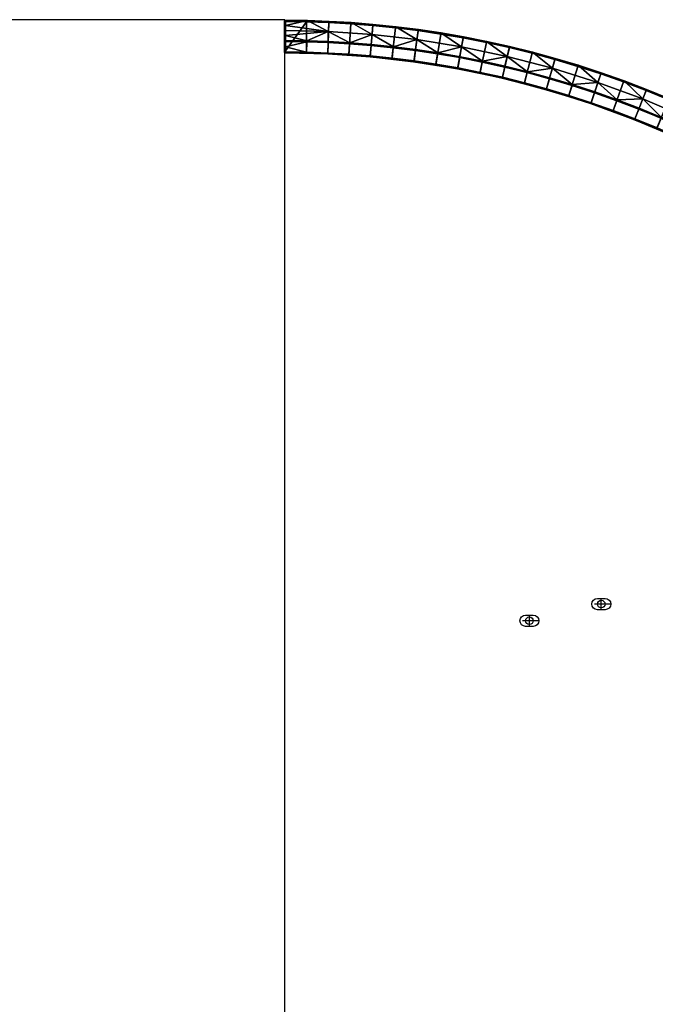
# Model space of a CAD drawing. Header units: millimetres. Extents: x -5762 to -1358, y 814 to 2464.
# Tile 10 of 27: x -4937 to -4517, y 1814 to 2464. Entities that reach past the tile are written whole.
import ezdxf

# ---------------------------------------------------------------- set-up
doc = ezdxf.new("R2010")
doc.units = ezdxf.units.MM
doc.header["$MEASUREMENT"] = 0
doc.layers.add('Predefinito', color=7, linetype='Continuous', true_color=0x000000)

msp = doc.modelspace()

# ---------------------------------------------------------------- linework, layer by layer
at = {"layer": 'Predefinito'}
for p, q in [((-4552.53, 2075.38, -61.99), (-4552.53, 2081.87, -61.99)), ((-4546.78, 2078.69, -61.99), (-4557.07, 2078.69, -61.99)), ((-4594.29, 2067.69, -61.99), (-4604.58, 2067.69, -61.99)), ((-4600.04, 2064.39, -61.99), (-4600.04, 2070.87, -61.99))]:
    msp.add_line(p, q, dxfattribs=at)
at = {"layer": 'Predefinito', "color": 1, "true_color": 0xff0000}
msp.add_lwpolyline([(-5111.62, 1639.46), (-4761.57, 1639.46), (-4761.57, 2464.43), (-5111.62, 2464.43)], close=True, dxfattribs=at)
at = {"layer": 'Predefinito'}
for points in [[(-4550.03, 2074.94), (-4555.03, 2074.94, -1), (-4555.03, 2082.44), (-4550.03, 2082.44, -1)], [(-4597.54, 2063.94), (-4602.54, 2063.94, -1), (-4602.54, 2071.44), (-4597.54, 2071.44, -1)]]:
    msp.add_lwpolyline(points, format="xyb", close=True, dxfattribs=at)
for centre in [(-4552.53, 2078.69, -61.99), (-4600.04, 2067.69, -61.99)]:
    msp.add_circle(centre, 2.5, dxfattribs=at)

# ---------------------------------------------------------------- meshes
mesh = msp.add_polyface(dxfattribs=at)
corners = [(-4761.71, 2463.23), (-4761.71, 2443.08), (-4747.12, 2463.06), (-4761.11, 2463.98, -0.97), (-4761.21, 2463.98, -0.96), (-4761.27, 2463.97, -0.95), (-4761.16, 2463.98, -0.97), (-4761.32, 2463.95, -0.93), (-4746.65, 2463.81, -0.97), (-4761.37, 2463.94, -0.91), (-4761.42, 2463.92, -0.88), (-4761.47, 2463.89, -0.85), (-4761.51, 2463.86, -0.81), (-4761.56, 2463.83, -0.77), (-4761.59, 2463.79, -0.73), (-4761.65, 2463.72, -0.63), (-4761.63, 2463.76, -0.68), (-4761.67, 2463.68, -0.58), (-4761.69, 2463.63, -0.52), (-4761.7, 2463.59, -0.47), (-4747.12, 2463.06), (-4761.71, 2463.55, -0.42), (-4761.71, 2463.51, -0.37), (-4761.71, 2463.23), (-4761.11, 2460.64, -14.61), (-4732.81, 2456.58, -28.49), (-4761.11, 2457.29, -28.26), (-4761.16, 2463.98, -0.97), (-4761.11, 2463.98, -0.97), (-4761.11, 2460.64, -14.61), (-4761.21, 2463.98, -0.96), (-4761.11, 2457.29, -28.26), (-4761.22, 2450.58, -55.54), (-4761.67, 2450.23, -55.45), (-4761.7, 2450.12, -55.43), (-4761.69, 2463.63, -0.52), (-4761.33, 2450.55, -55.53), (-4761.27, 2463.97, -0.95), (-4761.37, 2463.94, -0.91), (-4761.32, 2463.95, -0.93), (-4761.44, 2450.5, -55.52), (-4761.47, 2463.89, -0.85), (-4761.42, 2463.92, -0.88), (-4761.54, 2450.42, -55.5), (-4761.56, 2463.83, -0.77), (-4761.51, 2463.86, -0.81), (-4761.61, 2450.33, -55.48), (-4761.63, 2463.76, -0.68), (-4761.59, 2463.79, -0.73), (-4761.67, 2463.68, -0.58), (-4761.65, 2463.72, -0.63), (-4761.7, 2463.59, -0.47), (-4761.71, 2463.55, -0.42), (-4761.71, 2450.01, -55.4), (-4761.71, 2463.51, -0.37)]
mesh.append_faces([[corners[k] for k in face] for face in [(0, 1, 2, 2), (3, 4, 5, 5), (6, 4, 3, 3), (5, 7, 3, 3), (8, 9, 10, 10), (8, 10, 11, 11), (12, 13, 8, 8), (12, 8, 11, 11), (14, 8, 13, 13), (15, 8, 16, 16), (8, 15, 17, 17), (8, 18, 19, 19), (20, 19, 21, 21), (8, 17, 18, 18), (22, 20, 21, 21), (22, 23, 20, 20), (16, 8, 14, 14), (24, 25, 26, 26), (27, 28, 29, 29), (29, 30, 27, 27), (31, 30, 29, 29), (31, 32, 30, 30), (33, 34, 35, 35), (32, 36, 37, 37), (37, 30, 32, 32), (36, 38, 39, 39), (36, 39, 37, 37), (40, 41, 42, 42), (43, 44, 45, 45), (43, 45, 41, 41), (40, 42, 38, 38), (46, 47, 48, 48), (33, 49, 50, 50), (46, 50, 47, 47), (51, 34, 52, 52), (52, 53, 54, 54), (51, 35, 34, 34), (49, 33, 35, 35), (43, 48, 44, 44)]])
mesh = msp.add_polyface(dxfattribs=at)
corners = [(-4732.54, 2462.57), (-4747.12, 2463.06), (-4747.14, 2442.31), (-4733.17, 2441.83), (-4761.71, 2443.08), (-4747.14, 2442.31, -55.4), (-4733.17, 2441.83), (-4747.14, 2442.31), (-4733.17, 2441.83, -55.4), (-4761.11, 2463.98, -0.97), (-4761.32, 2463.95, -0.93), (-4746.65, 2463.81, -0.97), (-4761.37, 2463.94, -0.91), (-4732.2, 2463.31, -0.97), (-4747.12, 2463.06), (-4732.54, 2462.57), (-4761.7, 2463.59, -0.47), (-4733.14, 2442.43, -56), (-4747.12, 2442.91, -56), (-4746.97, 2449.84, -56), (-4732.83, 2449.36, -56), (-4732.81, 2456.58, -28.49), (-4732.8, 2449.94, -55.54), (-4746.95, 2450.42, -55.54), (-4761.11, 2453.94, -41.9), (-4761.11, 2453.94, -41.9), (-4761.11, 2457.29, -28.26), (-4761.11, 2460.64, -14.61), (-4746.65, 2463.81, -0.97), (-4732.2, 2463.31, -0.97), (-4761.11, 2463.98, -0.97), (-4733.2, 2442.21, -55.96), (-4747.12, 2442.91, -56), (-4733.14, 2442.43, -56), (-4761.11, 2442.97, -55.99), (-4747.12, 2442.91, -56), (-4761.11, 2442.86, -55.96), (-4761.11, 2442.75, -55.9), (-4733.21, 2442.01, -55.82), (-4761.11, 2442.66, -55.82), (-4761.11, 2442.75, -55.9), (-4761.11, 2442.49, -55.51), (-4761.11, 2442.52, -55.62), (-4733.22, 2441.88, -55.62), (-4761.11, 2442.52, -55.62), (-4761.11, 2442.58, -55.73), (-4761.11, 2442.49, -55.51), (-4733.22, 2441.88, -55.62), (-4747.14, 2442.31, -55.4), (-4761.11, 2442.58, -55.73), (-4733.17, 2441.83, -55.4), (-4747.14, 2442.31, -55.4), (-4733.22, 2441.88, -55.62), (-4761.11, 2450.56, -55.63), (-4761.11, 2450.59, -55.54), (-4746.95, 2450.42, -55.54), (-4732.86, 2449.86, -55.72), (-4746.95, 2450.42, -55.54), (-4732.8, 2449.94, -55.54), (-4761.11, 2450.56, -55.63), (-4746.95, 2450.42, -55.54), (-4732.86, 2449.86, -55.72), (-4761.11, 2450.52, -55.72), (-4761.11, 2450.56, -55.63), (-4732.86, 2449.86, -55.72), (-4761.11, 2450.46, -55.8), (-4732.86, 2449.73, -55.87), (-4761.11, 2450.38, -55.87), (-4761.11, 2450.46, -55.8), (-4761.11, 2450.11, -55.99), (-4732.87, 2449.55, -55.97), (-4746.97, 2449.84, -56), (-4761.11, 2450.3, -55.93), (-4732.83, 2449.36, -56), (-4746.97, 2449.84, -56), (-4732.87, 2449.55, -55.97)]
mesh.append_faces([[corners[k] for k in face] for face in [(0, 1, 2, 3), (1, 4, 2, 2), (5, 6, 7, 7), (8, 6, 5, 5), (9, 10, 11, 11), (10, 12, 11, 11), (13, 11, 14, 15), (16, 14, 11, 11), (17, 18, 19, 20), (21, 22, 23, 23), (23, 24, 21, 21), (25, 26, 21, 21), (21, 27, 28, 28), (21, 28, 29, 29), (27, 30, 28, 28), (31, 32, 33, 33), (34, 35, 31, 31), (36, 34, 31, 31), (37, 36, 31, 31), (38, 37, 31, 31), (39, 40, 38, 38), (41, 42, 43, 43), (44, 45, 43, 43), (46, 47, 48, 48), (49, 39, 38, 38), (50, 51, 52, 52), (43, 49, 38, 38), (53, 54, 55, 55), (56, 57, 58, 58), (59, 60, 61, 61), (62, 63, 64, 64), (65, 62, 64, 64), (66, 65, 64, 64), (67, 68, 66, 66), (69, 70, 71, 71), (72, 67, 66, 66), (73, 74, 75, 75), (75, 72, 66, 66)]])
mesh = msp.add_polyface(dxfattribs=at)
corners = [(-4761.71, 2443.08, -27.7), (-4761.71, 2463.23), (-4761.71, 2450.01, -55.4), (-4761.11, 2453.94, -41.9), (-4746.95, 2450.42, -55.54), (-4761.11, 2450.59, -55.54), (-4761.11, 2453.94, -41.9), (-4761.11, 2450.59, -55.54), (-4761.22, 2450.58, -55.54), (-4761.11, 2457.29, -28.26), (-4761.65, 2463.72, -0.63), (-4761.61, 2450.33, -55.48), (-4761.67, 2450.23, -55.45), (-4761.7, 2450.12, -55.43), (-4761.71, 2450.01, -55.4), (-4761.71, 2463.55, -0.42), (-4761.47, 2463.89, -0.85), (-4761.44, 2450.5, -55.52), (-4761.54, 2450.42, -55.5), (-4761.37, 2463.94, -0.91), (-4761.33, 2450.55, -55.53), (-4761.59, 2463.79, -0.73), (-4761.11, 2450.3, -55.93), (-4732.87, 2449.55, -55.97), (-4761.11, 2450.2, -55.97), (-4761.34, 2450.53, -55.6), (-4761.25, 2450.38, -55.86), (-4761.44, 2450.4, -55.72), (-4761.51, 2450.22, -55.8), (-4761.64, 2450.2, -55.61), (-4761.58, 2450.36, -55.54), (-4761.31, 2450.21, -55.93), (-4761.44, 2450.5, -55.52), (-4761.33, 2450.55, -55.53), (-4761.44, 2450.5, -55.52), (-4761.22, 2450.58, -55.54), (-4761.33, 2450.55, -55.53), (-4761.54, 2450.42, -55.5), (-4761.61, 2450.33, -55.48), (-4761.54, 2450.42, -55.5), (-4761.11, 2450.56, -55.63), (-4761.22, 2450.58, -55.54), (-4761.11, 2450.59, -55.54), (-4761.11, 2450.52, -55.72), (-4761.11, 2450.46, -55.8), (-4761.11, 2450.38, -55.87), (-4761.11, 2450.3, -55.93), (-4761.61, 2450.33, -55.48), (-4761.7, 2450.12, -55.43), (-4761.67, 2450.23, -55.45), (-4761.69, 2450.01, -55.56), (-4761.54, 2450.01, -55.82), (-4761.63, 2450.01, -55.7), (-4761.41, 2450.01, -55.92), (-4761.11, 2450.2, -55.97), (-4761.11, 2450.11, -55.99), (-4761.27, 2450.01, -55.98), (-4761.67, 2450.23, -55.45), (-4761.71, 2463.23), (-4761.71, 2463.51, -0.37), (-4761.71, 2450.01, -55.4)]
mesh.append_faces([[corners[k] for k in face] for face in [(0, 1, 2, 2), (3, 4, 5, 5), (6, 7, 8, 8), (9, 6, 8, 8), (10, 11, 12, 12), (13, 14, 15, 15), (16, 17, 18, 18), (17, 19, 20, 20), (11, 21, 18, 18), (22, 23, 24, 24), (25, 26, 27, 27), (28, 29, 30, 27), (31, 28, 27, 26), (25, 32, 33, 33), (27, 34, 25, 25), (35, 25, 36, 36), (37, 30, 38, 38), (34, 27, 39, 39), (30, 37, 27, 27), (40, 41, 42, 42), (40, 25, 35, 35), (43, 44, 25, 25), (43, 25, 40, 40), (26, 44, 45, 45), (45, 46, 26, 26), (25, 44, 26, 26), (47, 30, 29, 29), (29, 48, 49, 49), (50, 48, 29, 29), (28, 51, 52, 29), (26, 46, 31, 31), (31, 53, 51, 28), (31, 46, 54, 54), (54, 55, 31, 31), (31, 55, 56, 56), (53, 31, 56, 56), (29, 57, 47, 47), (58, 59, 60, 60)]])
mesh = msp.add_polyface(dxfattribs=at)
corners = [(-4761.11, 2442.48), (-4761.71, 2443.08), (-4761.67, 2442.86), (-4761.71, 2450.01, -55.4), (-4761.71, 2446.55, -55.4), (-4761.71, 2443.08, -27.7), (-4761.71, 2443.08, -55.4), (-4761.71, 2443.08), (-4761.71, 2463.23), (-4761.41, 2450.01, -55.92), (-4761.54, 2443.08, -55.82), (-4761.54, 2450.01, -55.82), (-4761.69, 2450.01, -55.56), (-4761.63, 2450.01, -55.7), (-4761.69, 2443.08, -55.56), (-4761.63, 2443.08, -55.7), (-4761.71, 2446.55, -55.4), (-4761.71, 2450.01, -55.4), (-4761.71, 2446.55, -55.4), (-4761.71, 2443.08, -55.4), (-4761.41, 2443.08, -55.92), (-4761.71, 2443.08, -27.7), (-4761.71, 2443.08, -55.4), (-4761.7, 2442.97, -55.4), (-4761.67, 2442.86), (-4761.67, 2442.86, -55.4), (-4761.61, 2442.75, -55.4), (-4761.54, 2442.66), (-4761.54, 2442.66, -55.4), (-4761.44, 2442.58, -55.4), (-4761.33, 2442.52, -55.4), (-4761.33, 2442.52), (-4761.71, 2443.08), (-4761.71, 2443.08, -27.7), (-4761.7, 2450.12, -55.43), (-4761.69, 2450.01, -55.56), (-4761.71, 2450.01, -55.4), (-4761.64, 2450.2, -55.61), (-4761.63, 2450.01, -55.7), (-4761.41, 2442.65, -55.7), (-4761.55, 2442.69, -55.51), (-4761.64, 2442.87, -55.6), (-4761.5, 2442.85, -55.79), (-4761.7, 2442.97, -55.4), (-4761.71, 2443.08, -55.4), (-4761.69, 2443.08, -55.56), (-4761.69, 2443.08, -55.56), (-4761.63, 2443.08, -55.7), (-4761.67, 2442.86, -55.4), (-4761.7, 2442.97, -55.4), (-4761.63, 2443.08, -55.7), (-4761.54, 2443.08, -55.82), (-4761.54, 2443.08, -55.82), (-4761.41, 2443.08, -55.92), (-4761.31, 2442.87, -55.92), (-4761.61, 2442.75, -55.4), (-4761.54, 2442.66, -55.4), (-4761.44, 2442.58, -55.4), (-4761.33, 2442.52, -55.4)]
mesh.append_faces([[corners[k] for k in face] for face in [(0, 1, 2, 2), (3, 4, 5, 5), (5, 4, 6, 6), (7, 8, 5, 5), (9, 10, 11, 11), (12, 13, 14, 14), (11, 15, 13, 13), (16, 17, 12, 12), (11, 10, 15, 15), (15, 14, 13, 13), (18, 14, 19, 19), (9, 20, 10, 10), (14, 16, 12, 12), (21, 22, 23, 23), (24, 25, 26, 26), (25, 24, 23, 23), (27, 28, 29, 29), (30, 31, 29, 29), (28, 27, 26, 26), (24, 32, 33, 33), (24, 26, 27, 27), (27, 29, 31, 31), (24, 21, 23, 23), (34, 35, 36, 36), (37, 38, 35, 35), (39, 40, 41, 42), (43, 44, 45, 45), (41, 46, 47, 47), (41, 48, 49, 49), (41, 50, 51, 42), (43, 45, 41, 41), (42, 52, 53, 54), (48, 41, 55, 55), (40, 56, 55, 55), (57, 56, 40, 40), (58, 57, 39, 39), (57, 40, 39, 39), (40, 55, 41, 41)]])
mesh = msp.add_polyface(dxfattribs=at)
corners = [(-4703.42, 2460.6), (-4717.97, 2461.75), (-4719.22, 2441.04), (-4705.28, 2439.94), (-4688.41, 2459.07), (-4690.76, 2438.46), (-4732.54, 2462.57), (-4733.17, 2441.83), (-4705.28, 2439.94), (-4690.76, 2438.46, -55.4), (-4690.76, 2438.46), (-4733.17, 2441.83), (-4733.17, 2441.83, -55.4), (-4719.22, 2441.04), (-4719.22, 2441.04, -55.4), (-4705.28, 2439.94, -55.4), (-4703.35, 2461.36, -0.97), (-4717.77, 2462.49, -0.97), (-4717.97, 2461.75), (-4703.42, 2460.6), (-4732.2, 2463.31, -0.97), (-4732.54, 2462.57), (-4688.33, 2459.82, -0.97), (-4688.41, 2459.07), (-4690.69, 2439.06, -56), (-4705.23, 2440.54, -56), (-4704.61, 2447.44, -56), (-4689.91, 2445.94, -56), (-4719.17, 2441.64, -56), (-4733.14, 2442.43, -56), (-4732.83, 2449.36, -56), (-4718.71, 2448.56, -56), (-4732.8, 2449.94, -55.54), (-4732.81, 2456.58, -28.49), (-4718.67, 2449.14, -55.54), (-4703.96, 2454.63, -28.49), (-4704.55, 2448.02, -55.54), (-4689.84, 2446.52, -55.54), (-4732.2, 2463.31, -0.97), (-4717.77, 2462.49, -0.97), (-4703.35, 2461.36, -0.97), (-4704.77, 2440.07, -55.82), (-4733.21, 2442.01, -55.82), (-4733.2, 2442.21, -55.96), (-4704.76, 2440.27, -55.96), (-4704.79, 2439.94, -55.62), (-4733.22, 2441.88, -55.62), (-4704.77, 2440.07, -55.82), (-4704.76, 2440.27, -55.96), (-4719.17, 2441.64, -56), (-4705.23, 2440.54, -56), (-4705.23, 2440.54, -56), (-4690.69, 2439.06, -56), (-4733.14, 2442.43, -56), (-4719.17, 2441.64, -56), (-4733.22, 2441.88, -55.62), (-4704.79, 2439.94, -55.62), (-4705.28, 2439.94, -55.4), (-4719.22, 2441.04, -55.4), (-4733.22, 2441.88, -55.62), (-4719.22, 2441.04, -55.4), (-4733.17, 2441.83, -55.4), (-4690.76, 2438.46, -55.4), (-4705.28, 2439.94, -55.4), (-4704.79, 2439.94, -55.62), (-4704.07, 2447.76, -55.87), (-4732.86, 2449.73, -55.87), (-4732.86, 2449.86, -55.72), (-4704.06, 2447.9, -55.72), (-4704.09, 2447.59, -55.97), (-4732.87, 2449.55, -55.97), (-4704.06, 2447.9, -55.72), (-4718.67, 2449.14, -55.54), (-4704.55, 2448.02, -55.54), (-4704.55, 2448.02, -55.54), (-4689.84, 2446.52, -55.54), (-4732.86, 2449.86, -55.72), (-4732.8, 2449.94, -55.54), (-4718.67, 2449.14, -55.54), (-4718.67, 2449.14, -55.54), (-4704.61, 2447.44, -56), (-4718.71, 2448.56, -56), (-4732.83, 2449.36, -56), (-4689.91, 2445.94, -56)]
mesh.append_faces([[corners[k] for k in face] for face in [(0, 1, 2, 3), (4, 0, 3, 5), (1, 6, 7, 2), (8, 9, 10, 10), (11, 12, 13, 13), (14, 8, 13, 13), (8, 15, 9, 9), (14, 15, 8, 8), (12, 14, 13, 13), (16, 17, 18, 19), (17, 20, 21, 18), (22, 16, 19, 23), (24, 25, 26, 27), (28, 29, 30, 31), (25, 28, 31, 26), (32, 33, 34, 34), (34, 35, 36, 36), (36, 35, 37, 37), (35, 33, 38, 39), (33, 35, 34, 34), (35, 39, 40, 40), (41, 42, 43, 44), (45, 46, 42, 47), (48, 49, 50, 50), (48, 51, 52, 52), (43, 53, 54, 54), (43, 49, 48, 48), (55, 56, 57, 58), (59, 60, 61, 61), (62, 63, 64, 64), (65, 66, 67, 68), (69, 70, 66, 65), (71, 72, 73, 73), (71, 74, 75, 75), (76, 77, 78, 78), (67, 79, 68, 68), (70, 69, 80, 81), (70, 81, 82, 82), (83, 80, 69, 69)]])
mesh = msp.add_polyface(dxfattribs=at)
corners = [(-4673.45, 2457.19), (-4688.41, 2459.07), (-4690.76, 2438.46), (-4676.27, 2436.64), (-4658.53, 2454.97), (-4661.83, 2434.49), (-4676.27, 2436.64), (-4661.83, 2434.49, -55.4), (-4661.83, 2434.49), (-4690.76, 2438.46), (-4690.76, 2438.46, -55.4), (-4676.27, 2436.64, -55.4), (-4647.44, 2432), (-4647.44, 2432, -55.4), (-4673.34, 2457.94, -0.97), (-4688.33, 2459.82, -0.97), (-4688.41, 2459.07), (-4673.45, 2457.19), (-4658.41, 2455.72, -0.97), (-4658.53, 2454.97), (-4661.73, 2435.08, -56), (-4676.19, 2437.24, -56), (-4675.24, 2444.1, -56), (-4660.63, 2441.92, -56), (-4690.69, 2439.06, -56), (-4689.91, 2445.94, -56), (-4647.33, 2432.59, -56), (-4646.07, 2439.4, -56), (-4689.84, 2446.52, -55.54), (-4674.26, 2451.26, -28.49), (-4675.16, 2444.68, -55.54), (-4660.54, 2442.5, -55.54), (-4703.96, 2454.63, -28.49), (-4703.35, 2461.36, -0.97), (-4688.33, 2459.82, -0.97), (-4644.76, 2446.5, -28.49), (-4673.34, 2457.94, -0.97), (-4658.41, 2455.72, -0.97), (-4676.45, 2436.85, -55.82), (-4704.77, 2440.07, -55.82), (-4704.76, 2440.27, -55.96), (-4676.42, 2437.05, -55.96), (-4676.47, 2436.71, -55.62), (-4704.79, 2439.94, -55.62), (-4704.77, 2440.07, -55.82), (-4676.45, 2436.85, -55.82), (-4648.3, 2432.34, -55.82), (-4648.27, 2432.54, -55.96), (-4648.33, 2432.21, -55.62), (-4648.3, 2432.34, -55.82), (-4676.42, 2437.05, -55.96), (-4676.19, 2437.24, -56), (-4661.73, 2435.08, -56), (-4690.69, 2439.06, -56), (-4676.19, 2437.24, -56), (-4648.27, 2432.54, -55.96), (-4704.76, 2440.27, -55.96), (-4690.69, 2439.06, -56), (-4676.47, 2436.71, -55.62), (-4648.33, 2432.21, -55.62), (-4661.83, 2434.49, -55.4), (-4676.27, 2436.64, -55.4), (-4704.79, 2439.94, -55.62), (-4690.76, 2438.46, -55.4), (-4675.4, 2444.5, -55.87), (-4704.07, 2447.76, -55.87), (-4704.06, 2447.9, -55.72), (-4675.38, 2444.63, -55.72), (-4675.43, 2444.32, -55.97), (-4704.09, 2447.59, -55.97), (-4646.91, 2439.93, -55.87), (-4646.89, 2440.07, -55.72), (-4646.94, 2439.76, -55.97), (-4675.38, 2444.63, -55.72), (-4675.16, 2444.68, -55.54), (-4660.54, 2442.5, -55.54), (-4689.84, 2446.52, -55.54), (-4675.16, 2444.68, -55.54), (-4660.54, 2442.5, -55.54), (-4689.84, 2446.52, -55.54), (-4660.63, 2441.92, -56), (-4675.24, 2444.1, -56), (-4689.91, 2445.94, -56)]
mesh.append_faces([[corners[k] for k in face] for face in [(0, 1, 2, 3), (4, 0, 3, 5), (6, 7, 8, 8), (6, 9, 10, 11), (12, 8, 7, 13), (11, 7, 6, 6), (14, 15, 16, 17), (18, 14, 17, 19), (20, 21, 22, 23), (21, 24, 25, 22), (26, 20, 23, 27), (28, 29, 30, 30), (29, 31, 30, 30), (29, 32, 33, 34), (28, 32, 29, 29), (35, 29, 36, 37), (29, 35, 31, 31), (34, 36, 29, 29), (38, 39, 40, 41), (42, 43, 44, 45), (46, 38, 41, 47), (48, 42, 45, 49), (50, 51, 52, 52), (50, 53, 54, 54), (55, 50, 52, 52), (50, 56, 57, 57), (58, 59, 60, 61), (62, 58, 61, 63), (64, 65, 66, 67), (68, 69, 65, 64), (70, 64, 67, 71), (72, 68, 64, 70), (73, 74, 75, 75), (73, 76, 77, 77), (71, 67, 78, 78), (67, 66, 79, 79), (68, 72, 80, 81), (69, 68, 81, 82)]])
mesh = msp.add_polyface(dxfattribs=at)
corners = [(-4613.26, 2446.01), (-4628.43, 2449.39), (-4632.69, 2429.09), (-4618.01, 2425.82), (-4643.66, 2452.4), (-4658.53, 2454.97), (-4661.83, 2434.49), (-4647.44, 2432), (-4647.44, 2432), (-4632.69, 2429.09, -55.4), (-4632.69, 2429.09), (-4618.01, 2425.82, -55.4), (-4618.01, 2425.82), (-4603.42, 2422.2, -55.4), (-4647.44, 2432, -55.4), (-4628.27, 2450.13, -0.97), (-4643.53, 2453.14, -0.97), (-4643.66, 2452.4), (-4628.43, 2449.39), (-4658.41, 2455.72, -0.97), (-4658.53, 2454.97), (-4613.09, 2446.75, -0.97), (-4613.26, 2446.01), (-4632.57, 2429.67, -56), (-4647.33, 2432.59, -56), (-4646.07, 2439.4, -56), (-4631.14, 2436.45, -56), (-4617.87, 2426.4, -56), (-4616.29, 2433.15, -56), (-4660.54, 2442.5, -55.54), (-4644.76, 2446.5, -28.49), (-4645.96, 2439.98, -55.54), (-4631.02, 2437.02, -55.54), (-4614.64, 2440.18, -28.49), (-4616.16, 2433.72, -55.54), (-4601.37, 2430.05, -55.54), (-4643.53, 2453.14, -0.97), (-4628.27, 2450.13, -0.97), (-4613.09, 2446.75, -0.97), (-4658.41, 2455.72, -0.97), (-4618.38, 2426.09, -55.82), (-4648.3, 2432.34, -55.82), (-4648.27, 2432.54, -55.96), (-4618.34, 2426.29, -55.96), (-4618.41, 2425.96, -55.62), (-4648.33, 2432.21, -55.62), (-4648.3, 2432.34, -55.82), (-4618.38, 2426.09, -55.82), (-4648.27, 2432.54, -55.96), (-4661.73, 2435.08, -56), (-4647.33, 2432.59, -56), (-4618.34, 2426.29, -55.96), (-4632.57, 2429.67, -56), (-4617.87, 2426.4, -56), (-4647.33, 2432.59, -56), (-4632.57, 2429.67, -56), (-4648.33, 2432.21, -55.62), (-4618.41, 2425.96, -55.62), (-4632.69, 2429.09, -55.4), (-4647.44, 2432, -55.4), (-4618.41, 2425.96, -55.62), (-4618.01, 2425.82, -55.4), (-4632.69, 2429.09, -55.4), (-4647.44, 2432, -55.4), (-4661.83, 2434.49, -55.4), (-4648.33, 2432.21, -55.62), (-4616.62, 2433.61, -55.87), (-4646.91, 2439.93, -55.87), (-4646.89, 2440.07, -55.72), (-4616.59, 2433.74, -55.72), (-4616.66, 2433.43, -55.97), (-4646.94, 2439.76, -55.97), (-4646.89, 2440.07, -55.72), (-4660.54, 2442.5, -55.54), (-4645.96, 2439.98, -55.54), (-4616.59, 2433.74, -55.72), (-4631.02, 2437.02, -55.54), (-4616.16, 2433.72, -55.54), (-4645.96, 2439.98, -55.54), (-4631.02, 2437.02, -55.54), (-4631.02, 2437.02, -55.54), (-4631.14, 2436.45, -56), (-4646.07, 2439.4, -56), (-4616.29, 2433.15, -56), (-4660.63, 2441.92, -56)]
mesh.append_faces([[corners[k] for k in face] for face in [(0, 1, 2, 3), (4, 5, 6, 7), (1, 4, 7, 2), (8, 9, 10, 10), (10, 11, 12, 12), (11, 13, 12, 12), (9, 8, 14, 14), (9, 11, 10, 10), (15, 16, 17, 18), (16, 19, 20, 17), (21, 15, 18, 22), (23, 24, 25, 26), (27, 23, 26, 28), (29, 30, 31, 31), (32, 33, 34, 34), (33, 35, 34, 34), (31, 30, 32, 32), (33, 30, 36, 37), (30, 33, 32, 32), (33, 37, 38, 38), (30, 39, 36, 36), (40, 41, 42, 43), (44, 45, 46, 47), (48, 49, 50, 50), (51, 52, 53, 53), (48, 54, 55, 55), (51, 48, 55, 55), (56, 57, 58, 59), (60, 61, 62, 62), (63, 64, 65, 65), (66, 67, 68, 69), (70, 71, 67, 66), (72, 73, 74, 74), (75, 76, 77, 77), (72, 78, 79, 79), (69, 68, 80, 80), (71, 70, 81, 82), (70, 83, 81, 81), (82, 84, 71, 71)]])
mesh = msp.add_polyface(dxfattribs=at)
corners = [(-4761.11, 2442.48), (-4761.54, 2442.66), (-4761.33, 2442.52), (-4747.14, 2442.31), (-4761.71, 2443.08), (-4761.67, 2442.86), (-4761.11, 2442.48, -27.7), (-4747.14, 2442.31), (-4761.11, 2442.48), (-4747.14, 2442.31, -55.4), (-4761.11, 2442.48, -27.7), (-4761.11, 2442.48, -55.4), (-4761.11, 2446.55, -56), (-4747.12, 2442.91, -56), (-4761.11, 2443.08, -56), (-4746.97, 2449.84, -56), (-4761.11, 2446.55, -56), (-4761.11, 2450.01, -56), (-4761.11, 2446.55, -56), (-4761.27, 2450.01, -55.98), (-4761.11, 2450.01, -56), (-4761.27, 2443.08, -55.98), (-4761.41, 2450.01, -55.92), (-4761.11, 2443.08, -56), (-4761.41, 2443.08, -55.92), (-4761.33, 2442.52), (-4761.33, 2442.52, -55.4), (-4761.22, 2442.49, -55.4), (-4761.11, 2442.48, -27.7), (-4761.11, 2442.48, -55.4), (-4761.11, 2442.48), (-4761.11, 2442.97, -55.99), (-4761.11, 2443.08, -56), (-4747.12, 2442.91, -56), (-4747.14, 2442.31, -55.4), (-4761.11, 2442.48, -55.4), (-4761.11, 2442.49, -55.51), (-4761.11, 2450.2, -55.97), (-4732.87, 2449.55, -55.97), (-4761.11, 2450.11, -55.99), (-4746.97, 2449.84, -56), (-4761.11, 2450.01, -56), (-4761.11, 2450.11, -55.99), (-4761.27, 2450.01, -55.98), (-4761.11, 2450.11, -55.99), (-4761.11, 2450.01, -56), (-4761.22, 2442.69, -55.84), (-4761.41, 2442.65, -55.7), (-4761.5, 2442.85, -55.79), (-4761.31, 2442.87, -55.92), (-4761.41, 2443.08, -55.92), (-4761.27, 2443.08, -55.98), (-4761.11, 2442.97, -55.99), (-4761.27, 2443.08, -55.98), (-4761.11, 2443.08, -56), (-4761.11, 2442.75, -55.9), (-4761.11, 2442.86, -55.96), (-4761.11, 2442.49, -55.51), (-4761.22, 2442.49, -55.4), (-4761.33, 2442.52, -55.4), (-4761.11, 2442.48, -55.4), (-4761.11, 2442.58, -55.73), (-4761.11, 2442.66, -55.82), (-4761.11, 2442.52, -55.62), (-4761.33, 2442.52, -55.4)]
mesh.append_faces([[corners[k] for k in face] for face in [(0, 1, 2, 2), (0, 3, 4, 4), (5, 1, 0, 0), (6, 7, 8, 8), (9, 7, 6, 6), (10, 11, 9, 9), (12, 13, 14, 14), (15, 13, 12, 12), (15, 16, 17, 17), (18, 19, 20, 20), (18, 21, 19, 19), (19, 21, 22, 22), (21, 18, 23, 23), (24, 22, 21, 21), (25, 26, 27, 27), (28, 27, 29, 29), (28, 30, 25, 25), (27, 28, 25, 25), (31, 32, 33, 33), (34, 35, 36, 36), (37, 38, 39, 39), (40, 41, 42, 42), (43, 44, 45, 45), (46, 47, 48, 49), (49, 50, 51, 51), (52, 53, 54, 54), (51, 52, 49, 49), (55, 49, 56, 56), (49, 52, 56, 56), (57, 58, 59, 59), (60, 58, 57, 57), (55, 46, 49, 49), (61, 47, 46, 46), (62, 46, 55, 55), (63, 47, 61, 61), (61, 46, 62, 62), (63, 64, 47, 47), (63, 57, 64, 64)]])
mesh = msp.add_polyface(dxfattribs=at)
corners = [(-4583.2, 2438.18), (-4598.19, 2442.28), (-4603.42, 2422.2), (-4588.91, 2418.24), (-4567.95, 2433.61), (-4574.14, 2413.82), (-4613.26, 2446.01), (-4618.01, 2425.82), (-4574.14, 2413.82), (-4588.91, 2418.24), (-4588.91, 2418.24, -55.4), (-4574.14, 2413.82, -55.4), (-4618.01, 2425.82), (-4603.42, 2422.2, -55.4), (-4603.42, 2422.2), (-4567.72, 2434.34, -0.97), (-4583, 2438.91, -0.97), (-4583.2, 2438.18), (-4567.95, 2433.61), (-4598, 2443.01, -0.97), (-4613.09, 2446.75, -0.97), (-4613.26, 2446.01), (-4598.19, 2442.28), (-4573.96, 2414.39, -56), (-4588.75, 2418.82, -56), (-4586.84, 2425.48, -56), (-4571.89, 2421, -56), (-4603.27, 2422.79, -56), (-4617.87, 2426.4, -56), (-4616.29, 2433.15, -56), (-4601.52, 2429.49, -56), (-4584.85, 2432.42, -28.49), (-4586.68, 2426.04, -55.54), (-4601.37, 2430.05, -55.54), (-4571.72, 2421.56, -55.54), (-4554.74, 2423, -28.49), (-4583, 2438.91, -0.97), (-4567.72, 2434.34, -0.97), (-4614.64, 2440.18, -28.49), (-4613.09, 2446.75, -0.97), (-4598, 2443.01, -0.97), (-4588.8, 2418.39, -55.82), (-4618.38, 2426.09, -55.82), (-4618.34, 2426.29, -55.96), (-4588.74, 2418.59, -55.96), (-4588.84, 2418.26, -55.62), (-4618.41, 2425.96, -55.62), (-4618.38, 2426.09, -55.82), (-4588.8, 2418.39, -55.82), (-4559.63, 2409.26, -55.82), (-4559.56, 2409.46, -55.96), (-4559.67, 2409.14, -55.62), (-4559.63, 2409.26, -55.82), (-4588.74, 2418.59, -55.96), (-4603.27, 2422.79, -56), (-4588.75, 2418.82, -56), (-4618.34, 2426.29, -55.96), (-4617.87, 2426.4, -56), (-4603.27, 2422.79, -56), (-4559.56, 2409.46, -55.96), (-4588.75, 2418.82, -56), (-4573.96, 2414.39, -56), (-4618.41, 2425.96, -55.62), (-4588.84, 2418.26, -55.62), (-4603.42, 2422.2, -55.4), (-4618.01, 2425.82, -55.4), (-4588.84, 2418.26, -55.62), (-4559.67, 2409.14, -55.62), (-4574.14, 2413.82, -55.4), (-4588.91, 2418.24, -55.4), (-4588.84, 2418.26, -55.62), (-4588.91, 2418.24, -55.4), (-4603.42, 2422.2, -55.4), (-4586.67, 2425.82, -55.87), (-4616.62, 2433.61, -55.87), (-4616.59, 2433.74, -55.72), (-4586.64, 2425.95, -55.72), (-4586.72, 2425.64, -55.97), (-4616.66, 2433.43, -55.97), (-4586.64, 2425.95, -55.72), (-4601.37, 2430.05, -55.54), (-4586.68, 2426.04, -55.54), (-4616.59, 2433.74, -55.72), (-4616.16, 2433.72, -55.54), (-4601.37, 2430.05, -55.54), (-4557.1, 2416.71, -55.72), (-4586.68, 2426.04, -55.54), (-4571.72, 2421.56, -55.54), (-4601.37, 2430.05, -55.54), (-4601.52, 2429.49, -56), (-4616.29, 2433.15, -56), (-4557.2, 2416.41, -55.97), (-4571.89, 2421, -56), (-4586.84, 2425.48, -56)]
mesh.append_faces([[corners[k] for k in face] for face in [(0, 1, 2, 3), (4, 0, 3, 5), (1, 6, 7, 2), (8, 9, 10, 11), (12, 13, 14, 14), (9, 14, 13, 10), (15, 16, 17, 18), (19, 20, 21, 22), (16, 19, 22, 17), (23, 24, 25, 26), (27, 28, 29, 30), (24, 27, 30, 25), (31, 32, 33, 33), (32, 31, 34, 34), (35, 31, 36, 37), (31, 38, 39, 40), (33, 38, 31, 31), (36, 31, 40, 40), (41, 42, 43, 44), (45, 46, 47, 48), (49, 41, 44, 50), (51, 45, 48, 52), (53, 54, 55, 55), (56, 57, 58, 58), (59, 53, 60, 61), (56, 54, 53, 53), (62, 63, 64, 65), (66, 67, 68, 69), (70, 71, 72, 72), (73, 74, 75, 76), (77, 78, 74, 73), (79, 80, 81, 81), (82, 83, 84, 84), (85, 76, 86, 87), (75, 88, 76, 76), (78, 77, 89, 90), (77, 91, 92, 93), (77, 93, 89, 89)]])
mesh = msp.add_polyface(dxfattribs=at)
corners = [(-4552.81, 2428.67), (-4567.95, 2433.61), (-4574.14, 2413.82), (-4559.49, 2409.03), (-4537.79, 2423.36), (-4544.95, 2403.89), (-4559.49, 2409.03), (-4544.95, 2403.89, -55.4), (-4544.95, 2403.89), (-4574.14, 2413.82), (-4559.49, 2409.03, -55.4), (-4530.55, 2398.39), (-4530.55, 2398.39, -55.4), (-4574.14, 2413.82, -55.4), (-4552.56, 2429.39, -0.97), (-4567.72, 2434.34, -0.97), (-4567.95, 2433.61), (-4552.81, 2428.67), (-4537.53, 2424.07, -0.97), (-4537.79, 2423.36), (-4544.75, 2404.45, -56), (-4559.29, 2409.6, -56), (-4557.06, 2416.16, -56), (-4542.35, 2410.95, -56), (-4573.96, 2414.39, -56), (-4571.89, 2421, -56), (-4530.33, 2398.95, -56), (-4527.78, 2405.39, -56), (-4554.74, 2423, -28.49), (-4556.87, 2416.71, -55.54), (-4571.72, 2421.56, -55.54), (-4542.15, 2411.5, -55.54), (-4525.12, 2412.1, -28.49), (-4552.56, 2429.39, -0.97), (-4537.53, 2424.07, -0.97), (-4567.72, 2434.34, -0.97), (-4584.85, 2432.42, -28.49), (-4530.93, 2398.73, -55.82), (-4559.63, 2409.26, -55.82), (-4559.56, 2409.46, -55.96), (-4530.86, 2398.92, -55.96), (-4530.98, 2398.61, -55.62), (-4559.67, 2409.14, -55.62), (-4559.63, 2409.26, -55.82), (-4530.93, 2398.73, -55.82), (-4559.29, 2409.6, -56), (-4559.56, 2409.46, -55.96), (-4573.96, 2414.39, -56), (-4559.29, 2409.6, -56), (-4544.75, 2404.45, -56), (-4530.86, 2398.92, -55.96), (-4544.75, 2404.45, -56), (-4530.33, 2398.95, -56), (-4559.67, 2409.14, -55.62), (-4559.49, 2409.03, -55.4), (-4574.14, 2413.82, -55.4), (-4544.95, 2403.89, -55.4), (-4530.98, 2398.61, -55.62), (-4530.55, 2398.39, -55.4), (-4544.95, 2403.89, -55.4), (-4559.67, 2409.14, -55.62), (-4530.98, 2398.61, -55.62), (-4544.95, 2403.89, -55.4), (-4557.14, 2416.58, -55.87), (-4586.67, 2425.82, -55.87), (-4586.64, 2425.95, -55.72), (-4557.1, 2416.71, -55.72), (-4557.2, 2416.41, -55.97), (-4586.72, 2425.64, -55.97), (-4528.09, 2405.92, -55.87), (-4528.04, 2406.04, -55.72), (-4528.16, 2405.75, -55.97), (-4556.87, 2416.71, -55.54), (-4557.1, 2416.71, -55.72), (-4571.72, 2421.56, -55.54), (-4556.87, 2416.71, -55.54), (-4542.15, 2411.5, -55.54), (-4542.15, 2411.5, -55.54), (-4557.06, 2416.16, -56), (-4571.89, 2421, -56), (-4542.35, 2410.95, -56), (-4527.78, 2405.39, -56), (-4542.35, 2410.95, -56), (-4557.2, 2416.41, -55.97), (-4528.16, 2405.75, -55.97), (-4542.35, 2410.95, -56)]
mesh.append_faces([[corners[k] for k in face] for face in [(0, 1, 2, 3), (4, 0, 3, 5), (6, 7, 8, 8), (9, 10, 6, 6), (11, 8, 7, 12), (13, 10, 9, 9), (6, 10, 7, 7), (14, 15, 16, 17), (18, 14, 17, 19), (20, 21, 22, 23), (21, 24, 25, 22), (26, 20, 23, 27), (28, 29, 30, 30), (28, 31, 29, 29), (31, 28, 32, 32), (32, 28, 33, 34), (28, 35, 33, 33), (36, 28, 30, 30), (37, 38, 39, 40), (41, 42, 43, 44), (45, 46, 47, 47), (46, 48, 49, 49), (50, 51, 52, 52), (46, 49, 50, 50), (53, 54, 55, 55), (54, 53, 56, 56), (57, 58, 59, 59), (60, 61, 62, 62), (63, 64, 65, 66), (67, 68, 64, 63), (69, 63, 66, 70), (71, 67, 63, 69), (72, 73, 74, 74), (73, 75, 76, 76), (66, 77, 70, 70), (67, 78, 79, 79), (78, 67, 80, 80), (71, 81, 82, 82), (83, 84, 85, 85)]])
mesh = msp.add_polyface(dxfattribs=at)
corners = [(-4507.87, 2411.5), (-4522.91, 2417.68), (-4530.55, 2398.39), (-4515.99, 2392.41), (-4537.79, 2423.36), (-4544.95, 2403.89), (-4492.99, 2404.95), (-4501.59, 2386.07), (-4530.55, 2398.39), (-4515.99, 2392.41, -55.4), (-4515.99, 2392.41), (-4501.59, 2386.07, -55.4), (-4501.59, 2386.07), (-4487.34, 2379.38, -55.4), (-4530.55, 2398.39, -55.4), (-4492.68, 2405.64, -0.97), (-4507.58, 2412.2, -0.97), (-4507.87, 2411.5), (-4492.99, 2404.95), (-4522.63, 2418.38, -0.97), (-4537.53, 2424.07, -0.97), (-4537.79, 2423.36), (-4522.91, 2417.68), (-4515.75, 2392.97, -56), (-4530.33, 2398.95, -56), (-4527.78, 2405.39, -56), (-4513.04, 2399.34, -56), (-4501.34, 2386.62, -56), (-4498.47, 2392.93, -56), (-4527.56, 2405.93, -55.54), (-4525.12, 2412.1, -28.49), (-4512.82, 2399.88, -55.54), (-4495.48, 2399.5, -28.49), (-4498.23, 2393.46, -55.54), (-4542.15, 2411.5, -55.54), (-4522.63, 2418.38, -0.97), (-4507.58, 2412.2, -0.97), (-4492.68, 2405.64, -0.97), (-4537.53, 2424.07, -0.97), (-4501.62, 2386.28, -55.82), (-4530.93, 2398.73, -55.82), (-4530.86, 2398.92, -55.96), (-4501.53, 2386.47, -55.96), (-4501.67, 2386.16, -55.62), (-4530.98, 2398.61, -55.62), (-4530.93, 2398.73, -55.82), (-4501.62, 2386.28, -55.82), (-4530.86, 2398.92, -55.96), (-4530.33, 2398.95, -56), (-4515.75, 2392.97, -56), (-4501.53, 2386.47, -55.96), (-4501.34, 2386.62, -56), (-4487.08, 2379.92, -56), (-4515.75, 2392.97, -56), (-4501.34, 2386.62, -56), (-4530.98, 2398.61, -55.62), (-4501.67, 2386.16, -55.62), (-4515.99, 2392.41, -55.4), (-4530.55, 2398.39, -55.4), (-4501.67, 2386.16, -55.62), (-4501.59, 2386.07, -55.4), (-4515.99, 2392.41, -55.4), (-4487.34, 2379.38, -55.4), (-4498.42, 2393.31, -55.87), (-4528.09, 2405.92, -55.87), (-4528.04, 2406.04, -55.72), (-4498.36, 2393.44, -55.72), (-4498.49, 2393.15, -55.97), (-4528.16, 2405.75, -55.97), (-4528.04, 2406.04, -55.72), (-4542.15, 2411.5, -55.54), (-4527.56, 2405.93, -55.54), (-4527.56, 2405.93, -55.54), (-4512.82, 2399.88, -55.54), (-4498.36, 2393.44, -55.72), (-4512.82, 2399.88, -55.54), (-4498.23, 2393.46, -55.54), (-4512.82, 2399.88, -55.54), (-4513.04, 2399.34, -56), (-4527.78, 2405.39, -56), (-4498.47, 2392.93, -56), (-4484.05, 2386.15, -56)]
mesh.append_faces([[corners[k] for k in face] for face in [(0, 1, 2, 3), (1, 4, 5, 2), (6, 0, 3, 7), (8, 9, 10, 10), (10, 11, 12, 12), (11, 10, 9, 9), (12, 11, 13, 13), (8, 14, 9, 9), (15, 16, 17, 18), (19, 20, 21, 22), (16, 19, 22, 17), (23, 24, 25, 26), (27, 23, 26, 28), (29, 30, 31, 31), (31, 32, 33, 33), (31, 30, 32, 32), (34, 30, 29, 29), (32, 30, 35, 36), (36, 37, 32, 32), (38, 35, 30, 30), (39, 40, 41, 42), (43, 44, 45, 46), (47, 48, 49, 49), (50, 51, 52, 52), (50, 53, 54, 54), (50, 47, 49, 49), (55, 56, 57, 58), (59, 60, 61, 61), (62, 60, 59, 59), (63, 64, 65, 66), (67, 68, 64, 63), (69, 70, 71, 71), (69, 72, 73, 73), (74, 75, 76, 76), (66, 65, 77, 77), (68, 67, 78, 79), (67, 80, 78, 78), (81, 80, 67, 67)]])

doc.saveas('drawing.dxf')
